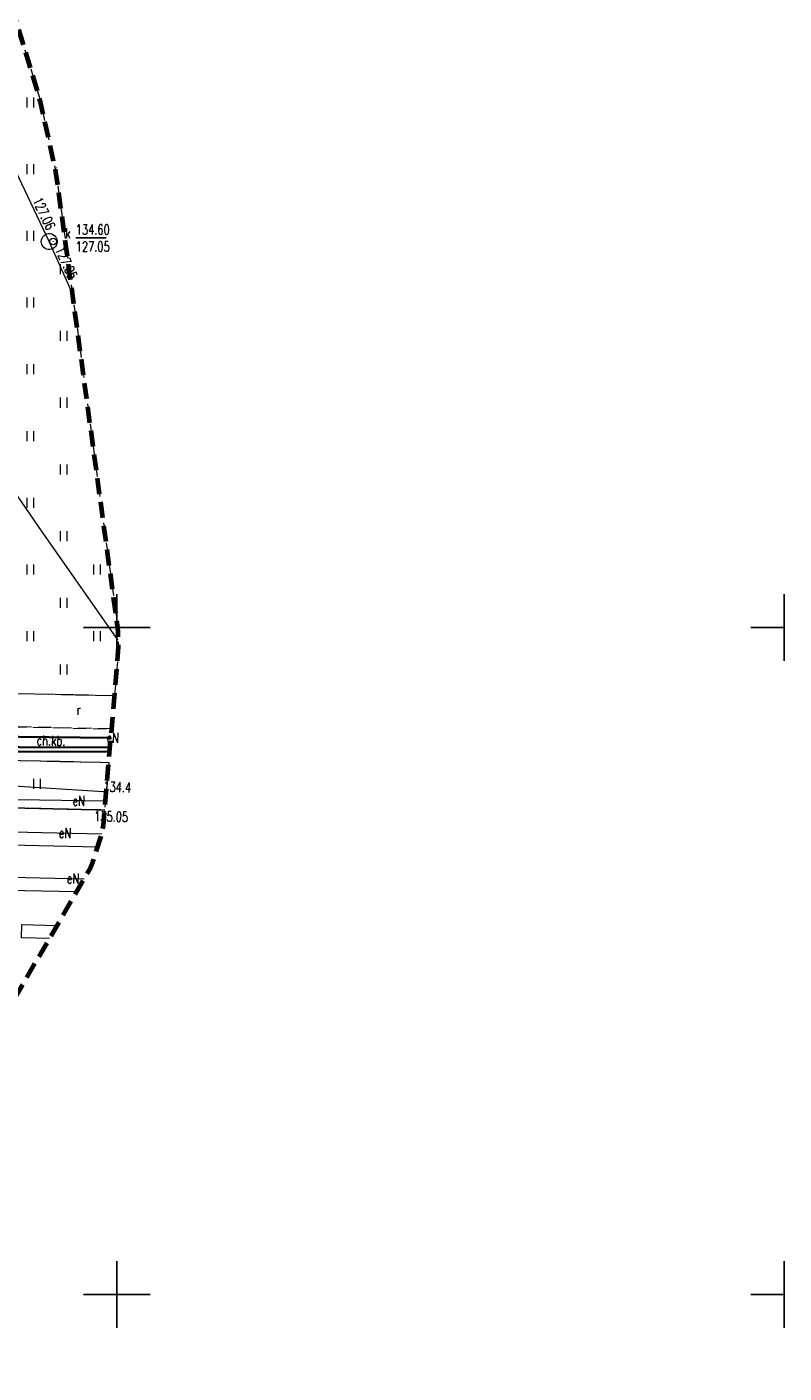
# Model space of a CAD drawing. Header units: metres. Extents: x 8438000 to 8438800, y 5890500 to 5891000.
# Tile 32 of 40: x 8438743 to 8438800, y 5890594 to 5890695. Entities that reach past the tile are written whole.
import ezdxf
from ezdxf.enums import TextEntityAlignment as Align

# ---------------------------------------------------------------- set-up
doc = ezdxf.new("R2010")
doc.units = ezdxf.units.M
doc.header["$MEASUREMENT"] = 0
for name, pattern in [('1.0_0.5', [1.5, 1, -0.5]), ('1.5_0.5', [2, 1.5, -0.5]), ('219-500', [0]), ('4', [1.8, 1.2, -0.6])]:
    doc.linetypes.add(name, pattern=pattern)
doc.layers.get('0').update_dxf_attribs({"color": 2, "linetype": 'CONTINUOUS', "lineweight": 5})
for name, color, linetype in [('203-punkt graniczny', 7, 'CONTINUOUS'), ('219-działka ewidencyjna', 7, 'CONTINUOUS'), ('chodnik', 7, 'CONTINUOUS'), ('chodnik-Atr17', 7, 'CONTINUOUS'), ('droga dla rowerów', 7, 'CONTINUOUS'), ('droga dla rowerów-Atr17', 7, 'CONTINUOUS'), ('jezdnia', 7, 'CONTINUOUS'), ('komora podziemna', 7, 'CONTINUOUS'), ('krawężnik', 7, 'CONTINUOUS'), ('obudowa ochronna przewodu', 7, 'CONTINUOUS'), ('pikieta sztuczna', 7, 'CONTINUOUS'), ('pikieta sztuczna-Atr2', 7, 'CONTINUOUS'), ('przewód elektroenergetyczny podziemny', 7, 'CONTINUOUS'), ('przewód elektroenergetyczny podziemny-Atr1', 7, 'CONTINUOUS'), ('przewód kanalizacyjny', 7, 'CONTINUOUS'), ('przewód telekomunikacyjny podziemny', 7, 'CONTINUOUS'), ('rzedna', 7, 'CONTINUOUS'), ('rzedna-Atr2', 7, 'CONTINUOUS'), ('rzedna-Atr3', 7, 'CONTINUOUS'), ('trawnik', 7, 'CONTINUOUS'), ('Wstawianie ramki sekcyjnej z opisem', 7, 'CONTINUOUS'), ('właz do komory lub kanału - okrągły', 7, 'CONTINUOUS'), ('właz do komory lub kanału - okrągły-Atr17', 7, 'CONTINUOUS'), ('Zakres', 7, 'CONTINUOUS')]:
    doc.layers.add(name, color=color, linetype=linetype)
doc.styles.get("Standard").update_dxf_attribs({"font": 'simplex.shx', "width": 0.75})

# ---------------------------------------------------------------- blocks, each defined once
blk = doc.blocks.new('203')
at = {"linetype": 'Continuous', "lineweight": 0}
h = blk.add_hatch(color=0, dxfattribs=at)
edge = h.paths.add_edge_path()
edge.add_arc((0, 0), 0.045, 0, 360)
blk = doc.blocks.new('TU04')
at = {"color": 0, "linetype": 'Continuous', "lineweight": 13}
for p, q in [((0, 0), (0, 0.75)), ((0.5, 0), (0.5, 0.75))]:
    blk.add_line(p, q, dxfattribs=at)
blk = doc.blocks.new('PW01')
at = {"linetype": 'Continuous', "lineweight": 13}
h = blk.add_hatch(color=0, dxfattribs=at)
edge = h.paths.add_edge_path()
edge.add_arc((0, 0), 0.045, 0, 360)
blk = doc.blocks.new('US22')
at = {"color": 0, "linetype": 'Continuous', "lineweight": 13}
blk.add_circle((0, 0), 0.25, dxfattribs=at)
blk = doc.blocks.new('RAMKA500K')
at = {"color": 0}
for p, q in [((350, 147.5), (350, 152.5)), ((400, 147.5), (400, 152.5)), ((347.5, 150), (352.5, 150)), ((397.5, 150), (400, 150)), ((350, 97.5), (350, 102.5)), ((400, 97.5), (400, 102.5)), ((347.5, 100), (352.5, 100)), ((397.5, 100), (400, 100))]:
    blk.add_line(p, q, dxfattribs=at)

msp = doc.modelspace()

# ---------------------------------------------------------------- linework, layer by layer
at = {"layer": '219-działka ewidencyjna', "color": 3, "linetype": '219-500', "lineweight": 18, "flags": 128}
for points in [[(8438744.12, 5890657.58), (8438738.36, 5890665.97)], [(8438749.96, 5890649.26), (8438744.12, 5890657.58)], [(8438750.106, 5890649.072), (8438749.96, 5890649.26)]]:
    msp.add_lwpolyline(points, dxfattribs=at)
at = {"layer": 'chodnik', "color": 7, "linetype": '1.0_0.5', "lineweight": 18, "flags": 128}
for points in [[(8438729.14, 5890646.36), (8438728.49, 5890647.1), (8438727.69, 5890647.76), (8438727.01, 5890648.22), (8438725.94, 5890648.38), (8438727.17, 5890644.47), (8438727.34, 5890644.52), (8438728.53, 5890643.13), (8438729.65, 5890642.17), (8438730.92, 5890641.4), (8438732.3, 5890640.83), (8438734.01, 5890640.41), (8438735.79, 5890640.19), (8438749.395, 5890639.894)], [(8438749.61, 5890642.398), (8438734.87, 5890642.72), (8438733.91, 5890642.94), (8438732.93, 5890643.25), (8438732.01, 5890643.64), (8438731.16, 5890644.17), (8438730.41, 5890644.82), (8438729.75, 5890645.56), (8438729.14, 5890646.36)]]:
    msp.add_lwpolyline(points, dxfattribs=at)
at = {"layer": 'droga dla rowerów', "color": 7, "linetype": '1.0_0.5', "lineweight": 18, "flags": 128}
for points in [[(8438725.07, 5890650.98), (8438725.94, 5890648.38), (8438727.01, 5890648.22), (8438727.69, 5890647.76), (8438728.49, 5890647.1), (8438729.14, 5890646.36), (8438729.75, 5890645.56), (8438730.41, 5890644.82), (8438731.16, 5890644.17), (8438732.01, 5890643.64), (8438732.93, 5890643.25), (8438733.91, 5890642.94), (8438734.87, 5890642.72), (8438749.61, 5890642.398)], [(8438749.824, 5890644.884), (8438737.82, 5890645.13), (8438734.84, 5890645.3), (8438733.37, 5890645.75), (8438732.53, 5890646.33), (8438731.51, 5890647.44), (8438730.54, 5890648.6), (8438729.82, 5890649.28), (8438728.59, 5890650.14), (8438727.71, 5890650.59), (8438726.57, 5890650.88), (8438725.07, 5890650.98)]]:
    msp.add_lwpolyline(points, dxfattribs=at)
at = {"layer": 'jezdnia', "color": 7, "linetype": '1.5_0.5', "lineweight": 18, "flags": 128}
msp.add_lwpolyline([(8438749.088, 5890636.316), (8438748.4, 5890636.33), (8438730.4, 5890636.77), (8438730.07, 5890636.83), (8438729.81, 5890636.98), (8438729.5, 5890637.33), (8438729.23, 5890638.02), (8438727.17, 5890644.47), (8438725.94, 5890648.38), (8438725.07, 5890650.98), (8438719.01, 5890668.58), (8438714.85, 5890679.97), (8438709.82, 5890692.5), (8438705, 5890703.78), (8438699.73, 5890715.4), (8438694.56, 5890726.71), (8438689.73, 5890737.35), (8438684.8, 5890748.51), (8438680.08, 5890759.91), (8438675.1, 5890772.4), (8438674.166, 5890774.918)], dxfattribs=at)
at = {"layer": 'komora podziemna', "color": 34, "linetype": 'Continuous', "lineweight": 18, "flags": 128}
msp.add_lwpolyline([(8438744.44, 5890678.59), (8438744.38, 5890678.7), (8438744.34, 5890678.82), (8438744.33, 5890678.94), (8438744.35, 5890679.07), (8438744.39, 5890679.18), (8438744.45, 5890679.29), (8438744.54, 5890679.38), (8438744.64, 5890679.46), (8438744.76, 5890679.5), (8438744.88, 5890679.53), (8438745, 5890679.53), (8438745.13, 5890679.5), (8438745.24, 5890679.44), (8438745.34, 5890679.37), (8438745.42, 5890679.27), (8438745.48, 5890679.16), (8438745.52, 5890679.04), (8438745.53, 5890678.92), (8438745.51, 5890678.79), (8438745.47, 5890678.68), (8438745.41, 5890678.57), (8438745.32, 5890678.48), (8438745.22, 5890678.4), (8438745.1, 5890678.36), (8438744.98, 5890678.33), (8438744.86, 5890678.33), (8438744.73, 5890678.36), (8438744.62, 5890678.42), (8438744.52, 5890678.49)], close=True, dxfattribs=at)
at = {"layer": 'krawężnik', "color": 7, "linetype": 'Continuous', "lineweight": 25, "flags": 128}
msp.add_lwpolyline([(8438749.088, 5890636.316), (8438748.4, 5890636.33), (8438730.4, 5890636.77), (8438730.07, 5890636.83), (8438729.81, 5890636.98), (8438729.5, 5890637.33), (8438729.23, 5890638.02), (8438727.17, 5890644.47), (8438725.94, 5890648.38), (8438725.07, 5890650.98), (8438719.01, 5890668.58), (8438714.85, 5890679.97), (8438709.82, 5890692.5), (8438705, 5890703.78), (8438699.73, 5890715.4), (8438694.56, 5890726.71), (8438689.73, 5890737.35), (8438684.8, 5890748.51), (8438680.08, 5890759.91), (8438675.1, 5890772.4), (8438674.166, 5890774.918)], dxfattribs=at)
at = {"layer": 'obudowa ochronna przewodu', "color": 7, "linetype": 'Continuous', "lineweight": 35, "flags": 128}
for points in [[(8438749.492, 5890641.019), (8438735.89, 5890641.06), (8438733.7, 5890641.33), (8438729.71, 5890650.72), (8438726.72, 5890652.25), (8438725.7, 5890652.36), (8438704.93, 5890650.89)], [(8438749.466, 5890640.713), (8438735.98, 5890640.69), (8438733.29, 5890640.6), (8438729.43, 5890650.54), (8438726.31, 5890651.55), (8438704.99, 5890649.97)], [(8438749.553, 5890641.735), (8438735.75, 5890641.88), (8438729.19, 5890642.16)]]:
    msp.add_lwpolyline(points, dxfattribs=at)
at = {"layer": 'przewód elektroenergetyczny podziemny', "color": 1, "linetype": 'Continuous', "lineweight": 18, "flags": 128}
for points in [[(8438749.145, 5890636.98), (8438735.96, 5890637.18), (8438734.49, 5890637.79), (8438733.1, 5890639.11), (8438731.54, 5890639.44), (8438730.34, 5890644.08), (8438729.21, 5890646.3)], [(8438729.21, 5890646.3), (8438730.34, 5890644.08), (8438731.54, 5890639.44), (8438732.04, 5890638.78), (8438748.98, 5890637.7), (8438749.207, 5890637.693)], [(8438729.19, 5890642.16), (8438735.75, 5890641.88), (8438749.553, 5890641.735)], [(8438735.43, 5890633.83), (8438735.45, 5890634.83), (8438748.874, 5890634.541)], [(8438748.561, 5890633.548), (8438735.43, 5890633.83)], [(8438736.53, 5890630.4), (8438736.55, 5890631.41), (8438747.553, 5890631.173)], [(8438746.978, 5890630.18), (8438736.53, 5890630.4)], [(8438742.85, 5890626.74), (8438742.87, 5890627.73), (8438745.524, 5890627.674)], [(8438744.956, 5890626.695), (8438742.85, 5890626.74)]]:
    msp.add_lwpolyline(points, dxfattribs=at)
at = {"layer": 'przewód kanalizacyjny', "color": 34, "linetype": 'Continuous', "lineweight": 18, "flags": 128}
msp.add_lwpolyline([(8438746.673, 5890675.039), (8438744.93, 5890678.93), (8438729.29, 5890711.92), (8438710.24, 5890752.51)], dxfattribs=at)
at = {"layer": 'przewód telekomunikacyjny podziemny', "color": 30, "linetype": 'Continuous', "lineweight": 18, "flags": 128}
for points in [[(8438749.492, 5890641.019), (8438735.89, 5890641.06), (8438733.7, 5890641.33), (8438729.71, 5890650.72), (8438726.72, 5890652.25), (8438725.7, 5890652.36), (8438704.93, 5890650.89)], [(8438749.466, 5890640.713), (8438735.98, 5890640.69), (8438733.29, 5890640.6), (8438729.43, 5890650.54), (8438726.31, 5890651.55), (8438704.99, 5890649.97)]]:
    msp.add_lwpolyline(points, dxfattribs=at)
at = {"layer": 'rzedna-Atr2', "color": 7, "flags": 128}
msp.add_lwpolyline([(8438746.92, 5890679.22), (8438749.199, 5890679.22)], dxfattribs=at)
at = {"layer": 'trawnik', "color": 7, "linetype": '1.0_0.5', "lineweight": 18, "flags": 128}
for points in [[(8438690.26, 5890777.96), (8438695.82, 5890776.83), (8438703.12, 5890766.19), (8438706.41, 5890761.37), (8438711.43, 5890753.91), (8438715.12, 5890748.04), (8438719.07, 5890741.63), (8438722.66, 5890735.47), (8438725.93, 5890729.5), (8438734.9, 5890712.53), (8438740.36, 5890702.32), (8438744.17, 5890689.81), (8438744.2, 5890689.69), (8438744.31, 5890689.3), (8438744.33, 5890689.19), (8438745.36, 5890684.48), (8438745.39, 5890684.36), (8438745.46, 5890683.96), (8438745.48, 5890683.84), (8438750.07, 5890649.97), (8438750.09, 5890649.64), (8438750.12, 5890648.55), (8438750.11, 5890648.22), (8438749.82, 5890644.88), (8438737.82, 5890645.13), (8438734.84, 5890645.3), (8438733.37, 5890645.75), (8438732.53, 5890646.33), (8438731.51, 5890647.44), (8438730.54, 5890648.6), (8438729.82, 5890649.28), (8438728.59, 5890650.14), (8438727.71, 5890650.59), (8438726.57, 5890650.88), (8438725.07, 5890650.98), (8438719.01, 5890668.58), (8438714.85, 5890679.97), (8438709.82, 5890692.5), (8438705, 5890703.78), (8438699.73, 5890715.4), (8438694.56, 5890726.71), (8438689.73, 5890737.35), (8438684.8, 5890748.51), (8438680.08, 5890759.91), (8438675.1, 5890772.4), (8438674.17, 5890774.92), (8438674.38, 5890774.98), (8438686.85, 5890777.91), (8438687.49, 5890777.98), (8438689.62, 5890778.02)], [(8438728.53, 5890643.13), (8438729.65, 5890642.17), (8438730.92, 5890641.4), (8438732.3, 5890640.83), (8438734.01, 5890640.41), (8438735.79, 5890640.19), (8438749.4, 5890639.89), (8438749.09, 5890636.32), (8438748.4, 5890636.33), (8438730.4, 5890636.77), (8438730.07, 5890636.83), (8438729.81, 5890636.98), (8438729.5, 5890637.33), (8438729.23, 5890638.02), (8438727.17, 5890644.47), (8438727.34, 5890644.52)]]:
    msp.add_lwpolyline(points, close=True, dxfattribs=at)
at = {"layer": 'Zakres', "color": 3, "linetype": '4', "lineweight": 70, "flags": 128}
msp.add_lwpolyline([(8438508.15, 5890636.94), (8438534.87, 5890634.2), (8438548.23, 5890629.66), (8438683.24, 5890590.56), (8438683.52, 5890590.48), (8438684.45, 5890590.26), (8438684.73, 5890590.2), (8438696.09, 5890588.65), (8438696.67, 5890588.63), (8438698.57, 5890588.74), (8438699.14, 5890588.82), (8438710.25, 5890591.65), (8438710.79, 5890591.84), (8438712.52, 5890592.66), (8438713.02, 5890592.95), (8438722.26, 5890599.73), (8438722.48, 5890599.91), (8438723.2, 5890600.55), (8438723.4, 5890600.75), (8438740.33, 5890619.09), (8438740.54, 5890619.35), (8438741.19, 5890620.23), (8438741.37, 5890620.51), (8438747.94, 5890631.84), (8438748.21, 5890632.44), (8438748.87, 5890634.52), (8438748.99, 5890635.17), (8438750.11, 5890648.22), (8438750.12, 5890648.55), (8438750.09, 5890649.64), (8438750.07, 5890649.97), (8438745.48, 5890683.84), (8438745.46, 5890683.96), (8438745.39, 5890684.36), (8438745.36, 5890684.48), (8438744.33, 5890689.19), (8438744.31, 5890689.3), (8438744.2, 5890689.69), (8438744.17, 5890689.81), (8438725.48, 5890751.19), (8438725.37, 5890751.49), (8438724.95, 5890752.48), (8438724.81, 5890752.77), (8438718.55, 5890763.94), (8438718.18, 5890764.46), (8438716.76, 5890766.06), (8438716.28, 5890766.49), (8438705.94, 5890774.04), (8438705.38, 5890774.36), (8438703.43, 5890775.22), (8438702.81, 5890775.41), (8438690.26, 5890777.96), (8438689.62, 5890778.02), (8438687.49, 5890777.98), (8438686.85, 5890777.91), (8438674.38, 5890774.98), (8438674.07, 5890774.89), (8438673.06, 5890774.54), (8438672.76, 5890774.42), (8438548.58, 5890715.16), (8438548.23, 5890714.95), (8438547.09, 5890714.2), (8438404.79, 5890755.12), (8438380.54, 5890674.58)], close=True, dxfattribs=at)

# ---------------------------------------------------------------- block references
at = {"layer": '203-punkt graniczny', "color": 3, "linetype": 'Continuous', "lineweight": 18}
for p in [(8438744.12, 5890657.58), (8438749.96, 5890649.26)]:
    msp.add_blockref('203', p, dxfattribs=at)
at = {"layer": 'pikieta sztuczna', "color": 7, "linetype": 'Continuous', "lineweight": 13}
msp.add_blockref('PW01', (8438748.4, 5890636.33), dxfattribs=at)
at = {"layer": 'rzedna', "color": 32, "linetype": 'Continuous', "lineweight": 18}
for p in [(8438744.67, 5890679.46), (8438745.17, 5890678.38)]:
    msp.add_blockref('PW01', p, dxfattribs=at)
at = {"layer": 'rzedna', "color": 7, "linetype": 'Continuous', "lineweight": 18}
msp.add_blockref('PW01', (8438745.23, 5890678.94), dxfattribs=at)
at = {"layer": 'rzedna', "color": 1, "linetype": 'Continuous', "lineweight": 18}
msp.add_blockref('PW01', (8438748.98, 5890637.7), dxfattribs=at)
at = {"layer": 'trawnik', "color": 7, "linetype": 'Continuous', "lineweight": 18}
for p in [(8438743.269, 5890688.979), (8438743.269, 5890683.979), (8438743.269, 5890678.979), (8438745.769, 5890676.479), (8438743.269, 5890673.979), (8438745.769, 5890671.479), (8438743.269, 5890668.979), (8438745.769, 5890666.479), (8438743.269, 5890663.979), (8438745.769, 5890661.479), (8438743.269, 5890658.979), (8438745.769, 5890656.479), (8438743.269, 5890653.979), (8438748.269, 5890653.979), (8438745.769, 5890651.479), (8438743.269, 5890648.979), (8438748.269, 5890648.979), (8438745.769, 5890646.479), (8438743.769, 5890637.919)]:
    msp.add_blockref('TU04', p, dxfattribs=at)
at = {"layer": 'Wstawianie ramki sekcyjnej z opisem', "color": 7, "linetype": 'Continuous', "lineweight": 13}
msp.add_blockref('RAMKA500K', (8438400, 5890500), dxfattribs=at)
at = {"layer": 'właz do komory lub kanału - okrągły', "color": 7, "linetype": 'Continuous', "lineweight": 18}
msp.add_blockref('US22', (8438745.23, 5890678.94), dxfattribs=at)

# ---------------------------------------------------------------- texts
at = {"layer": 'chodnik-Atr17', "color": 7, "width": 0.72}
msp.add_text('ch.kb.', height=0.75, rotation=358.75, dxfattribs=at).set_placement((8438743.98, 5890641.17))
msp.add_text('ch.kb.', height=0.75, rotation=358.75, dxfattribs=at).set_placement((8438743.98, 5890641.17))
at = {"layer": 'droga dla rowerów-Atr17', "color": 7, "width": 0.72}
msp.add_text('r', height=0.75, rotation=358.824, dxfattribs=at).set_placement((8438746.98, 5890643.47))
msp.add_text('r', height=0.75, rotation=358.824, dxfattribs=at).set_placement((8438746.98, 5890643.47))
at = {"layer": 'pikieta sztuczna-Atr2', "color": 7, "width": 0.72}
msp.add_text('135.05', height=0.75, rotation=358.867, dxfattribs=at).set_placement((8438748.29, 5890635.48))
at = {"layer": 'przewód elektroenergetyczny podziemny-Atr1', "color": 1, "width": 0.72}
for rotation, p in [(359.399, (8438749.23, 5890641.74)), (359.132, (8438746.68, 5890637.02)), (358.767, (8438745.65, 5890634.61)), (358.767, (8438745.65, 5890634.61)), (358.768, (8438746.25, 5890631.2)), (358.768, (8438746.25, 5890631.2))]:
    msp.add_text('eN', height=0.75, rotation=rotation, dxfattribs=at).set_placement(p, align=Align.MIDDLE_LEFT)
at = {"layer": 'rzedna-Atr2', "color": 7, "width": 0.72}
msp.add_text('127.06', height=0.75, rotation=295.364, dxfattribs=at).set_placement((8438744.75, 5890679.72), align=Align.RIGHT)
msp.add_text('134.60', height=0.75, dxfattribs=at).set_placement((8438746.92, 5890679.228), align=Align.BOTTOM_LEFT)
for s, rotation, p in [('127.05', 294.127, (8438745.36, 5890678.34)), ('134.4', 358.154, (8438748.98, 5890637.7))]:
    msp.add_text(s, height=0.75, rotation=rotation, dxfattribs=at).set_placement(p)
at = {"layer": 'rzedna-Atr3', "color": 7, "width": 0.72}
msp.add_text('127.05', height=0.75, dxfattribs=at).set_placement((8438746.92, 5890677.952), align=Align.BOTTOM_LEFT)
at = {"layer": 'właz do komory lub kanału - okrągły-Atr17', "color": 7, "width": 0.72}
msp.add_text('k', height=0.75, dxfattribs=at).set_placement((8438746.14, 5890679.18))

doc.saveas('drawing.dxf')
